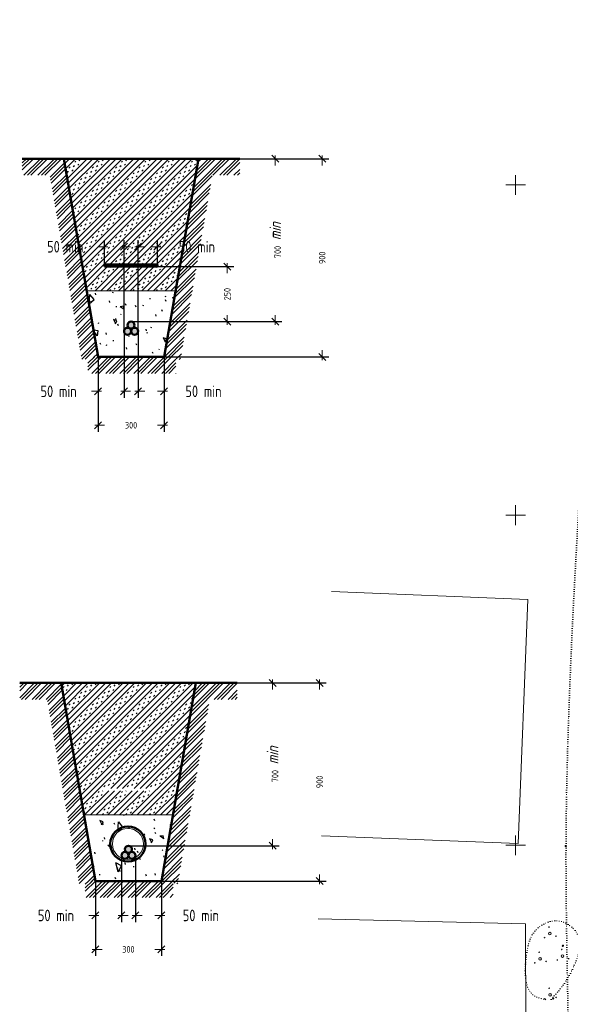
# Model space of a CAD drawing. Header units: millimetres. Extents: x 0 to 1188, y 0 to 841.
# Tile 54 of 76: x 838 to 1004, y 174 to 472. Entities that reach past the tile are written whole.
import ezdxf

# ---------------------------------------------------------------- set-up
doc = ezdxf.new("R2010")
doc.units = ezdxf.units.MM
for name, pattern in [('K5LT32789', [0]), ('K5LT32797', [0]), ('K5LT32802', [0]), ('K5LT32814', [0]), ('K5LT32817', [0.7, 0.2, -0.5]), ('K5LT32827', [0]), ('K5LT_BASIC', [0]), ('K5LT_THIN', [0]), ('K5LT_THIN_INCLUDED_TO_HATCHING', [0])]:
    doc.linetypes.add(name, pattern=pattern)
doc.layers.add('Системный слой', color=7, linetype='Continuous')
doc.styles.add('KDIMTEXTSTYLE', font='GOST_AU.SHX', dxfattribs={"width": 0.96, "oblique": 15, "height": 5})
doc.dimstyles.new('KDIMSTYLE (0.07)', dxfattribs={"dimtxt": 5, "dimasz": 1, "dimexe": 2, "dimexo": 0, "dimgap": 1, "dimtad": 1, "dimlfac": 15, "dimtxsty": 'KDIMTEXTSTYLE', "dimsah": 1, "dimcen": 0, "dimdle": 1, "dimadec": 0, "dimazin": 0, "dimtfac": 0.667, "dimtmove": 0, "dimatfit": 3, "dimfxl": 1, "dimtvp": 1, "dimtolj": 1, "dimtzin": 0, "dimarcsym": 0})
pattern_1 = [(40, (7.66, 6.428), (-20.5692, 24.5134), [2, -30]), (130, (9.193, 7.713), (-24.5134, -20.5692), [2, -30]), (85, (7.66, 6.428), (-20.5688, 24.51297), [2.828, -42.426]), (60, (9.193, 7.713), (-27.7128, 16), [2, -30]), (150, (10.192, 9.445), (-16, -27.7128), [2, -30]), (105, (9.193, 7.713), (-27.7123, 15.9997), [2.828, -42.426]), (80, (16.853, 14.141), (-26.0974, 4.6017), [1.5, -25]), (170, (17.114, 15.618), (-4.6017, -26.0974), [1.5, -25]), (125, (16.853, 14.141), (-26.09695, 4.6016), [2.121, -35.355]), (100, (-18.796, -15.771), (-15.75692, -2.77837), [1, -15]), (190, (-18.97, -14.787), (2.77837, -15.75692), [1, -15]), (145, (-18.796, -15.771), (-15.75733, -2.77844), [1.414, -21.213]), (70, (1.233, 14.088), (-15.03508, 5.47232), [1, -15]), (160, (1.575, 15.028), (-5.47232, -15.03508), [1, -15]), (115, (1.233, 14.088), (-15.03547, 5.47246), [1.414, -21.213]), (85, (0, 0), (-9.35186, 7.84492), [0.3, -10]), (65, (0, 0), (-2.418448, 6.64463), [0.3, -10]), (105, (0, 0), (-6.193075, 7.658056), [0.5, -12]), (110, (0, 0), (-7.94593, 1.36463), [0.5, -7])]
pattern_2 = [(45, (0, 0), (-3.535534, 3.535534), []), (45, (-0.884, 0.884), (-3.535534, 3.535534), []), (45, (-1.768, 1.768), (-3.535534, 3.535534), []), (45, (-2.2097, 2.2097), (-3.535534, 3.535534), [0.5, -2]), (45, (-1.768, 3.5355), (-3.535534, 3.535534), [0.5, -2]), (45, (-3.0936, 3.0936), (-3.535534, 3.535534), [0.5, -2])]

# ---------------------------------------------------------------- blocks, each defined once
blk = doc.blocks.new('U1153')
at = {"layer": 'Системный слой', "color": 7, "linetype": 'K5LT32789', "const_width": 0.18}
for points in [[(997.86, 178.94, 1), (998.16, 178.98, 1)], [(996.51, 175.75, 1), (996.81, 175.79, 1)], [(999.95, 176.18, 1), (1000.25, 176.22, 1)]]:
    blk.add_lwpolyline(points, format="xyb", close=True, dxfattribs=at)
at = {"layer": 'Системный слой', "color": 7, "linetype": 'K5LT32797', "lineweight": 18}
blk.add_circle((998.26, 176.98), 0.4, dxfattribs=at)
blk = doc.blocks.new('U1154')
at = {"layer": 'Системный слой', "color": 7, "linetype": 'K5LT32789', "const_width": 0.18}
for points in [[(994.83, 189.84, 1), (995.13, 189.88, 1)], [(993.48, 186.65, 1), (993.78, 186.69, 1)], [(996.92, 187.08, 1), (997.22, 187.12, 1)]]:
    blk.add_lwpolyline(points, format="xyb", close=True, dxfattribs=at)
at = {"layer": 'Системный слой', "color": 7, "linetype": 'K5LT32797', "lineweight": 18}
blk.add_circle((995.23, 187.88), 0.4, dxfattribs=at)
blk = doc.blocks.new('U1155')
at = {"layer": 'Системный слой', "color": 7, "linetype": 'K5LT32789', "const_width": 0.18}
for points in [[(997.81, 197.48, 1), (998.11, 197.52, 1)], [(996.46, 194.29, 1), (996.76, 194.33, 1)], [(999.9, 194.72, 1), (1000.2, 194.76, 1)]]:
    blk.add_lwpolyline(points, format="xyb", close=True, dxfattribs=at)
at = {"layer": 'Системный слой', "color": 7, "linetype": 'K5LT32797', "lineweight": 18}
blk.add_circle((998.2, 195.52), 0.4, dxfattribs=at)
blk = doc.blocks.new('U1156')
at = {"layer": 'Системный слой', "color": 7, "linetype": 'K5LT32789', "const_width": 0.18}
for points in [[(1001.67, 190.7, 1), (1001.96, 190.73, 1)], [(1003.76, 187.93, 1), (1004.05, 187.97, 1)], [(1000.32, 187.51, 1), (1000.62, 187.54, 1)]]:
    blk.add_lwpolyline(points, format="xyb", close=True, dxfattribs=at)
at = {"layer": 'Системный слой', "color": 7, "linetype": 'K5LT32797', "lineweight": 18}
blk.add_circle((1002.06, 188.73), 0.4, dxfattribs=at)
blk = doc.blocks.new('U1324')
at = {"layer": 'Системный слой', "color": 7, "linetype": 'K5LT_BASIC', "lineweight": 50}
for p, q in [((863.33, 398.19), (879.33, 398.19)), ((863.33, 397.53), (863.33, 398.19)), ((879.33, 397.53), (863.33, 397.53)), ((879.33, 398.19), (879.33, 397.53))]:
    blk.add_line(p, q, dxfattribs=at)
blk = doc.blocks.new('U1334')
at = {"layer": 'Системный слой', "color": 7, "linetype": 'K5LT32802', "lineweight": 9}
for p, q in [((838.38, 426.84), (841.73, 430.19)), ((838.38, 427.91), (840.67, 430.19)), ((838.38, 428.97), (839.61, 430.19)), ((838.85, 425.19), (843.85, 430.19)), ((839.91, 425.19), (844.91, 430.19)), ((840.97, 425.19), (845.97, 430.19)), ((843.09, 425.19), (848.09, 430.19)), ((844.15, 425.19), (849.15, 430.19)), ((845.21, 425.19), (850.21, 430.19)), ((846.8, 424.66), (851.12, 428.98)), ((846.96, 423.75), (851.28, 428.08)), ((847.11, 422.85), (851.44, 427.17)), ((847.43, 421.04), (851.75, 425.37)), ((847.58, 420.14), (851.91, 424.46)), ((847.74, 419.23), (852.07, 423.56)), ((848.06, 417.43), (852.38, 421.75)), ((848.21, 416.52), (852.54, 420.85)), ((848.37, 415.62), (852.69, 419.94)), ((848.68, 413.81), (853.01, 418.14)), ((848.84, 412.91), (853.16, 417.23)), ((849, 412), (853.32, 416.33)), ((849.31, 410.2), (853.63, 414.52)), ((849.47, 409.29), (853.79, 413.62)), ((849.62, 408.39), (853.95, 412.71)), ((849.94, 406.58), (854.26, 410.91)), ((850.09, 405.68), (854.42, 410)), ((850.25, 404.77), (854.58, 409.1)), ((850.57, 402.97), (854.89, 407.29)), ((850.72, 402.06), (855.05, 406.39)), ((850.88, 401.16), (855.2, 405.48)), ((851.19, 399.35), (855.52, 403.68)), ((851.35, 398.45), (855.67, 402.77)), ((851.51, 397.54), (855.83, 401.87)), ((851.82, 395.74), (856.14, 400.06)), ((851.98, 394.83), (856.3, 399.16)), ((852.13, 393.93), (856.46, 398.25)), ((852.45, 392.12), (856.77, 396.45)), ((852.61, 391.22), (856.93, 395.54)), ((852.76, 390.31), (857.09, 394.64)), ((853.08, 388.51), (857.4, 392.83)), ((853.23, 387.6), (857.56, 391.93)), ((853.39, 386.7), (857.71, 391.02)), ((853.7, 384.89), (858.03, 389.22)), ((853.86, 383.99), (858.18, 388.31)), ((854.02, 383.08), (858.34, 387.41)), ((854.33, 381.28), (858.65, 385.6)), ((854.49, 380.37), (858.81, 384.7)), ((854.64, 379.47), (858.97, 383.79)), ((854.96, 377.66), (859.28, 381.99)), ((855.12, 376.76), (859.44, 381.08)), ((855.27, 375.85), (859.6, 380.18)), ((855.59, 374.05), (859.91, 378.37)), ((855.74, 373.14), (860.07, 377.47)), ((855.9, 372.24), (860.22, 376.56)), ((856.21, 370.43), (860.54, 374.76)), ((856.37, 369.53), (860.69, 373.85)), ((857.42, 369.51), (860.85, 372.95)), ((859.98, 369.96), (861.16, 371.14)), ((861.27, 370.18), (861.32, 370.24))]:
    blk.add_line(p, q, dxfattribs=at)
blk = doc.blocks.new('U1335')
at = {"layer": 'Системный слой', "color": 7, "linetype": 'K5LT32802', "lineweight": 9}
for p, q in [((890, 420.13), (900.06, 430.19)), ((890.23, 421.42), (899, 430.19)), ((890.67, 423.98), (896.88, 430.19)), ((890.9, 425.27), (895.82, 430.19)), ((891.12, 426.55), (894.76, 430.19)), ((891.57, 429.12), (892.64, 430.19)), ((896.12, 425.19), (901.12, 430.19)), ((898.25, 425.19), (903.25, 430.19)), ((899.31, 425.19), (904.29, 430.17)), ((900.37, 425.19), (904.29, 429.11)), ((902.49, 425.19), (904.29, 426.99)), ((889.78, 418.85), (895.92, 424.99)), ((903.55, 425.19), (904.29, 425.93)), ((889.11, 415), (895.25, 421.14)), ((889.34, 416.28), (895.48, 422.42)), ((888.89, 413.71), (895.03, 419.86)), ((888, 408.58), (894.14, 414.72)), ((888.22, 409.86), (894.36, 416)), ((888.44, 411.15), (894.59, 417.29)), ((887.55, 406.01), (893.69, 412.15)), ((887.11, 403.44), (893.25, 409.59)), ((887.33, 404.73), (893.47, 410.87)), ((886.44, 399.59), (892.58, 405.74)), ((886.66, 400.88), (892.8, 407.02)), ((886.21, 398.31), (892.36, 404.45)), ((885.55, 394.46), (891.69, 400.6)), ((885.77, 395.74), (891.91, 401.88)), ((884.88, 390.61), (891.02, 396.75)), ((885.32, 393.18), (891.46, 399.32)), ((884.43, 388.04), (890.57, 394.18)), ((884.65, 389.32), (890.79, 395.47)), ((883.98, 385.47), (890.13, 391.62)), ((883.54, 382.91), (889.68, 389.05)), ((883.76, 384.19), (889.9, 390.33)), ((882.87, 379.06), (889.01, 385.2)), ((883.09, 380.34), (889.23, 386.48)), ((882.65, 377.77), (888.79, 383.91)), ((881.75, 372.64), (887.9, 378.78)), ((881.98, 373.92), (888.12, 380.06)), ((882.2, 375.2), (888.34, 381.35)), ((881.42, 370.18), (887.45, 376.21)), ((882.32, 370.02), (887.23, 374.93)), ((883.22, 369.86), (887, 373.64)), ((885.03, 369.55), (886.56, 371.08)), ((885.93, 369.39), (886.34, 369.79))]:
    blk.add_line(p, q, dxfattribs=at)
blk = doc.blocks.new('U1336')
at = {"layer": 'Системный слой', "color": 7, "linetype": 'K5LT32802', "lineweight": 9}
for p, q in [((858.26, 366.12), (862.34, 370.19)), ((858.26, 367.18), (861.28, 370.19)), ((858.26, 368.24), (860.22, 370.19)), ((859.46, 365.19), (864.46, 370.19)), ((860.52, 365.19), (865.52, 370.19)), ((861.58, 365.19), (866.58, 370.19)), ((863.7, 365.19), (868.7, 370.19)), ((864.76, 365.19), (869.76, 370.19)), ((865.82, 365.19), (870.82, 370.19)), ((867.94, 365.19), (872.94, 370.19)), ((869.01, 365.19), (874.01, 370.19)), ((870.07, 365.19), (875.07, 370.19)), ((872.19, 365.19), (877.19, 370.19)), ((873.25, 365.19), (878.25, 370.19)), ((874.31, 365.19), (879.31, 370.19)), ((876.43, 365.19), (881.43, 370.19)), ((877.49, 365.19), (882.49, 370.19)), ((878.55, 365.19), (883.55, 370.19)), ((880.67, 365.19), (884.93, 369.45)), ((881.73, 365.19), (884.93, 368.39)), ((882.79, 365.19), (884.93, 367.33)), ((884.92, 365.19), (884.93, 365.21))]:
    blk.add_line(p, q, dxfattribs=at)
blk = doc.blocks.new('KDIMARROW_03')
at = {"layer": 'Системный слой', "color": 0, "linetype": 'K5LT_THIN', "lineweight": 18}
for p, q in [((-1.06, -1.06), (1.06, 1.06)), ((0, 0), (-1, 0)), ((0, 0), (2, 0))]:
    blk.add_line(p, q, dxfattribs=at)
blk = doc.blocks.new('U1348')
at = {"layer": 'Системный слой', "color": 7, "linetype": 'K5LT32802', "lineweight": 9}
for p, q in [((837.59, 269.07), (839.96, 271.45)), ((837.59, 270.13), (838.9, 271.45)), ((837.59, 266.95), (842.08, 271.45)), ((837.59, 271.19), (837.84, 271.45)), ((838.14, 266.45), (843.14, 271.45)), ((839.2, 266.45), (844.2, 271.45)), ((841.32, 266.45), (846.32, 271.45)), ((842.38, 266.45), (847.38, 271.45)), ((843.45, 266.45), (848.45, 271.45)), ((845.57, 266.45), (850.19, 271.07)), ((846.02, 265.84), (850.34, 270.16)), ((846.18, 264.93), (850.5, 269.26)), ((846.49, 263.13), (850.81, 267.45)), ((846.65, 262.22), (850.97, 266.55)), ((846.8, 261.32), (851.13, 265.64)), ((847.12, 259.51), (851.44, 263.84)), ((847.27, 258.61), (851.6, 262.93)), ((847.43, 257.7), (851.75, 262.03)), ((847.74, 255.9), (852.07, 260.22)), ((847.9, 254.99), (852.23, 259.32)), ((848.06, 254.09), (852.38, 258.41)), ((848.37, 252.28), (852.7, 256.61)), ((848.53, 251.38), (852.85, 255.7)), ((848.69, 250.47), (853.01, 254.8)), ((849, 248.67), (853.32, 252.99)), ((849.16, 247.76), (853.48, 252.09)), ((849.31, 246.86), (853.64, 251.18)), ((849.63, 245.05), (853.95, 249.37)), ((849.78, 244.15), (854.11, 248.47)), ((849.94, 243.24), (854.26, 247.57)), ((850.25, 241.44), (854.58, 245.76)), ((850.41, 240.53), (854.74, 244.86)), ((850.57, 239.63), (854.89, 243.95)), ((850.88, 237.82), (855.21, 242.14)), ((851.04, 236.92), (855.36, 241.24)), ((851.2, 236.01), (855.52, 240.34)), ((851.51, 234.21), (855.83, 238.53)), ((851.67, 233.3), (855.99, 237.63)), ((851.82, 232.4), (856.15, 236.72)), ((852.14, 230.59), (856.46, 234.91)), ((852.29, 229.69), (856.62, 234.01)), ((852.45, 228.78), (856.77, 233.11)), ((852.76, 226.98), (857.09, 231.3)), ((852.92, 226.07), (857.25, 230.4)), ((853.08, 225.17), (857.4, 229.49)), ((853.39, 223.36), (857.72, 227.68)), ((853.55, 222.46), (857.87, 226.78)), ((853.71, 221.55), (858.03, 225.88)), ((854.02, 219.74), (858.34, 224.07)), ((854.18, 218.84), (858.5, 223.17)), ((854.33, 217.94), (858.66, 222.26)), ((854.65, 216.13), (858.97, 220.45)), ((854.8, 215.23), (859.13, 219.55)), ((854.96, 214.32), (859.29, 218.65)), ((855.27, 212.51), (859.6, 216.84)), ((855.43, 211.61), (859.76, 215.94)), ((855.59, 210.71), (859.91, 215.03)), ((858.01, 211.01), (860.23, 213.22)), ((859.29, 211.23), (860.38, 212.32))]:
    blk.add_line(p, q, dxfattribs=at)
blk = doc.blocks.new('U1349')
at = {"layer": 'Системный слой', "color": 7, "linetype": 'K5LT32802', "lineweight": 9}
for p, q in [((889.19, 261.28), (899.36, 271.45)), ((889.41, 262.56), (898.3, 271.45)), ((889.64, 263.85), (897.24, 271.45)), ((890.08, 266.42), (895.11, 271.45)), ((890.31, 267.7), (894.05, 271.45)), ((890.53, 268.98), (892.99, 271.45)), ((896.48, 266.45), (901.48, 271.45)), ((897.54, 266.45), (902.54, 271.45)), ((898.6, 266.45), (903.49, 271.34)), ((900.72, 266.45), (903.49, 269.22)), ((901.78, 266.45), (903.49, 268.16)), ((902.84, 266.45), (903.49, 267.09)), ((888.52, 257.43), (894.66, 263.57)), ((888.75, 258.71), (894.89, 264.86)), ((887.85, 253.58), (894, 259.72)), ((888.3, 256.15), (894.44, 262.29)), ((887.41, 251.01), (893.55, 257.15)), ((887.63, 252.3), (893.77, 258.44)), ((886.96, 248.44), (893.1, 254.59)), ((886.52, 245.88), (892.66, 252.02)), ((886.74, 247.16), (892.88, 253.3)), ((885.85, 242.03), (891.99, 248.17)), ((886.07, 243.31), (892.21, 249.45)), ((885.62, 240.74), (891.77, 246.88)), ((884.73, 235.61), (890.87, 241.75)), ((884.96, 236.89), (891.1, 243.03)), ((885.18, 238.18), (891.32, 244.32)), ((884.29, 233.04), (890.43, 239.18)), ((883.84, 230.47), (889.98, 236.62)), ((884.06, 231.76), (890.21, 237.9)), ((883.17, 226.62), (889.31, 232.76)), ((883.39, 227.91), (889.54, 234.05)), ((882.95, 225.34), (889.09, 231.48)), ((882.28, 221.49), (888.42, 227.63)), ((882.5, 222.77), (888.64, 228.91)), ((881.61, 217.64), (887.75, 223.78)), ((882.06, 220.2), (888.2, 226.35)), ((881.16, 215.07), (887.31, 221.21)), ((881.39, 216.35), (887.53, 222.5)), ((880.72, 212.5), (886.86, 218.64)), ((880.69, 211.42), (886.64, 217.36)), ((881.6, 211.26), (886.41, 216.08)), ((883.41, 210.95), (885.97, 213.51)), ((884.31, 210.79), (885.75, 212.23)), ((885.21, 210.63), (885.52, 210.94))]:
    blk.add_line(p, q, dxfattribs=at)
blk = doc.blocks.new('U1350')
at = {"layer": 'Системный слой', "color": 7, "linetype": 'K5LT32802', "lineweight": 9}
for p, q in [((857.47, 208.34), (860.57, 211.45)), ((857.47, 209.4), (859.51, 211.45)), ((857.47, 210.47), (858.45, 211.45)), ((857.69, 206.45), (862.69, 211.45)), ((858.75, 206.45), (863.75, 211.45)), ((859.81, 206.45), (864.81, 211.45)), ((861.93, 206.45), (866.93, 211.45)), ((862.99, 206.45), (867.99, 211.45)), ((864.06, 206.45), (869.06, 211.45)), ((866.18, 206.45), (871.18, 211.45)), ((867.24, 206.45), (872.24, 211.45)), ((868.3, 206.45), (873.3, 211.45)), ((870.42, 206.45), (875.42, 211.45)), ((871.48, 206.45), (876.48, 211.45)), ((872.54, 206.45), (877.54, 211.45)), ((874.66, 206.45), (879.66, 211.45)), ((875.72, 206.45), (880.72, 211.45)), ((876.78, 206.45), (881.78, 211.45)), ((878.9, 206.45), (883.9, 211.45)), ((879.97, 206.45), (884.13, 210.62)), ((881.03, 206.45), (884.13, 209.56)), ((883.15, 206.45), (884.13, 207.43))]:
    blk.add_line(p, q, dxfattribs=at)
blk = doc.blocks.new('U1354')
at = {"layer": 'Системный слой', "true_color": 0x666666}
h = blk.add_hatch(color=251, dxfattribs=at)
h.paths.add_polyline_path([(871.33, 377.96), (871.28, 378.29), (871.12, 378.59), (870.88, 378.82), (870.58, 378.98), (870.25, 379.02), (869.92, 378.97), (869.62, 378.81), (869.39, 378.57), (869.24, 378.27), (869.2, 377.93), (869.26, 377.6), (869.42, 377.31), (869.66, 377.08), (869.97, 376.93), (870.3, 376.89), (870.63, 376.96), (870.92, 377.12), (871.15, 377.37), (871.29, 377.67)])
h.paths.add_polyline_path([(872.4, 379.81), (872.34, 380.14), (872.19, 380.44), (871.95, 380.68), (871.65, 380.83), (871.32, 380.87), (870.99, 380.82), (870.69, 380.66), (870.45, 380.42), (870.31, 380.12), (870.26, 379.78), (870.32, 379.45), (870.49, 379.16), (870.73, 378.93), (871.03, 378.78), (871.37, 378.74), (871.7, 378.81), (871.99, 378.97), (872.22, 379.22), (872.36, 379.52)])
h.paths.add_polyline_path([(873.46, 377.96), (873.41, 378.29), (873.26, 378.59), (873.02, 378.82), (872.72, 378.98), (872.38, 379.02), (872.05, 378.97), (871.75, 378.81), (871.52, 378.57), (871.37, 378.27), (871.33, 377.93), (871.39, 377.6), (871.55, 377.31), (871.8, 377.08), (872.1, 376.93), (872.43, 376.89), (872.76, 376.96), (873.06, 377.12), (873.29, 377.37), (873.42, 377.67)])
at = {"layer": 'Системный слой', "color": 7, "linetype": 'K5LT_BASIC', "lineweight": 50}
for centre in [(870.26, 377.96), (871.33, 379.81), (872.4, 377.96)]:
    blk.add_circle(centre, 1.07, dxfattribs=at)
blk = doc.blocks.new('U1359')
at = {"layer": 'Системный слой', "true_color": 0x666666}
h = blk.add_hatch(color=251, dxfattribs=at)
h.paths.add_polyline_path([(870.53, 219.21), (870.48, 219.54), (870.33, 219.84), (870.09, 220.08), (869.79, 220.23), (869.46, 220.28), (869.12, 220.22), (868.83, 220.06), (868.59, 219.82), (868.45, 219.52), (868.4, 219.19), (868.46, 218.86), (868.62, 218.56), (868.87, 218.33), (869.17, 218.19), (869.51, 218.15), (869.84, 218.21), (870.13, 218.38), (870.36, 218.62), (870.5, 218.93)])
h.paths.add_polyline_path([(871.6, 221.06), (871.55, 221.39), (871.39, 221.69), (871.16, 221.93), (870.85, 222.08), (870.52, 222.13), (870.19, 222.07), (869.89, 221.91), (869.66, 221.67), (869.51, 221.37), (869.47, 221.04), (869.53, 220.71), (869.69, 220.41), (869.94, 220.18), (870.24, 220.04), (870.57, 220), (870.9, 220.06), (871.2, 220.23), (871.42, 220.47), (871.56, 220.78)])
h.paths.add_polyline_path([(872.67, 219.21), (872.62, 219.54), (872.46, 219.84), (872.22, 220.08), (871.92, 220.23), (871.59, 220.28), (871.26, 220.22), (870.96, 220.06), (870.73, 219.82), (870.58, 219.52), (870.54, 219.19), (870.6, 218.86), (870.76, 218.56), (871, 218.33), (871.31, 218.19), (871.64, 218.15), (871.97, 218.21), (872.26, 218.38), (872.49, 218.62), (872.63, 218.93)])
at = {"layer": 'Системный слой', "color": 7, "linetype": 'K5LT_BASIC', "lineweight": 50}
for centre in [(870.53, 221.06), (869.47, 219.21), (871.6, 219.21)]:
    blk.add_circle(centre, 1.07, dxfattribs=at)
blk = doc.blocks.new('U1360')
at = {"layer": 'Системный слой', "color": 7, "linetype": 'K5LT_BASIC', "lineweight": 50}
blk.add_circle((870.37, 222.67), 5.33, dxfattribs=at)
at = {"layer": 'Системный слой', "color": 7, "linetype": 'K5LT_THIN_INCLUDED_TO_HATCHING', "lineweight": 18}
blk.add_circle((870.37, 222.67), 4.7, dxfattribs=at)

msp = doc.modelspace()

# ---------------------------------------------------------------- hatches: boundary and pattern name
at = {"layer": 'Системный слой'}
h = msp.add_hatch(dxfattribs=at)
h.set_pattern_fill('Насыпной грунт', angle=45, style=0, pattern_type=0)
h.set_pattern_definition(pattern_2)
h.paths.add_polyline_path([(857.857872, 390.191809), (884.8038, 390.191809), (891.752249, 430.191809), (850.914468, 430.191809)])
h.paths.add_polyline_path([(879.329575, 397.527943), (863.329575, 397.527943), (863.329575, 398.19461), (879.329575, 398.19461)])
h = msp.add_hatch(dxfattribs=at)
h.set_pattern_fill('Неметалл', angle=45, style=0, pattern_type=0)
h.set_pattern_definition([(45, (0, 0), (-0.7071068, 0.7071068), []), (135, (0, 0), (-0.7071068, -0.7071068), [])])
h.paths.add_polyline_path([(863.329575, 398.19461), (879.329575, 398.19461), (879.329575, 397.527943), (863.329575, 397.527943)])
h = msp.add_hatch(dxfattribs=at)
h.set_pattern_fill('Песок', angle=40, style=0, pattern_type=0)
h.set_pattern_definition(pattern_1)
h.paths.add_polyline_path([(857.857872, 390.191809), (861.329575, 370.191809), (881.329575, 370.191809), (884.8038, 390.191809)])
h.paths.add_polyline_path([(871.196241, 379.807604), (871.143241, 379.475554), (870.989508, 379.1765), (870.750319, 378.940163), (870.449444, 378.790028), (870.116781, 378.741014), (869.78539, 378.797993), (869.488202, 378.955302), (869.254751, 379.197308), (869.108235, 379.499963), (869.063215, 379.833189), (869.124164, 380.163873), (869.285026, 380.459153), (869.529815, 380.689685), (869.834205, 380.83256), (870.167948, 380.87358), (870.497877, 380.808669), (870.791206, 380.644277), (871.018785, 380.396741), (871.158, 380.090659)])
h.paths.add_polyline_path([(870.129575, 377.957435), (870.182575, 378.289485), (870.336308, 378.588538), (870.575497, 378.824876), (870.876372, 378.975011), (871.209035, 379.024025), (871.540426, 378.967046), (871.837614, 378.809737), (872.071065, 378.56773), (872.217581, 378.265076), (872.262908, 377.957435), (872.209908, 377.625384), (872.056175, 377.326331), (871.816986, 377.089993), (871.51611, 376.939858), (871.183448, 376.890845), (870.852057, 376.947823), (870.554869, 377.105132), (870.321418, 377.347139), (870.174902, 377.649793)])
h.paths.add_polyline_path([(870.129575, 377.957435), (870.076575, 377.625384), (869.922842, 377.326331), (869.683653, 377.089993), (869.382777, 376.939858), (869.050115, 376.890845), (868.718723, 376.947823), (868.421536, 377.105132), (868.188084, 377.347139), (868.041568, 377.649793), (867.996548, 377.98302), (868.057498, 378.313704), (868.21836, 378.608983), (868.463149, 378.839515), (868.767539, 378.982391), (869.101281, 379.023411), (869.43121, 378.9585), (869.724539, 378.794108), (869.952119, 378.546571), (870.091333, 378.240489)])
h.paths.add_polyline_path([(875.729575, 378.564825), (875.676446, 378.138967), (875.520319, 377.739214), (875.270762, 377.390073), (874.943075, 377.112947), (874.557346, 376.924823), (874.13722, 376.837234), (873.708452, 376.85555), (873.297325, 376.978647), (872.929044, 377.198979), (872.626183, 377.503041), (872.40731, 377.872191), (872.285841, 378.283802), (872.269222, 378.712639), (872.358473, 379.132415), (872.548122, 379.517397), (872.826543, 379.843985), (873.176669, 380.092158), (873.577036, 380.246702), (874.003101, 380.298144), (874.428746, 380.243331), (874.827877, 380.085623), (875.176027, 379.834687), (875.451855, 379.505906), (875.638451, 379.119435), (875.724376, 378.698965)])
h = msp.add_hatch(dxfattribs=at)
h.set_pattern_fill('Насыпной грунт', angle=45, style=0, pattern_type=0)
h.set_pattern_definition(pattern_2)
h.paths.add_polyline_path([(857.063278, 231.446068), (884.009205, 231.446068), (890.957655, 271.446068), (850.119873, 271.446068)])
h.paths.add_polyline_path([(878.53498, 238.782202), (862.53498, 238.782202), (862.53498, 239.448869), (878.53498, 239.448869)])
h = msp.add_hatch(dxfattribs=at)
h.set_pattern_fill('Песок', angle=40, style=0, pattern_type=0)
h.set_pattern_definition(pattern_1)
h.paths.add_polyline_path([(857.063278, 231.446068), (860.53498, 211.446068), (880.53498, 211.446068), (884.009205, 231.446068)])
h.paths.add_polyline_path([(870.401647, 221.061863), (870.348647, 220.729813), (870.194914, 220.430759), (869.955725, 220.194422), (869.654849, 220.044287), (869.322187, 219.995273), (868.990796, 220.052252), (868.693608, 220.209561), (868.460156, 220.451567), (868.313641, 220.754222), (868.26862, 221.087448), (868.32957, 221.418132), (868.490432, 221.713412), (868.735221, 221.943944), (869.039611, 222.086819), (869.373353, 222.127839), (869.703282, 222.062928), (869.996611, 221.898536), (870.224191, 221.651), (870.363405, 221.344918)])
h.paths.add_polyline_path([(869.33498, 219.211694), (869.38798, 219.543744), (869.541713, 219.842797), (869.780902, 220.079135), (870.081778, 220.22927), (870.41444, 220.278283), (870.745831, 220.221305), (871.043019, 220.063996), (871.276471, 219.821989), (871.422986, 219.519335), (871.468314, 219.211694), (871.415314, 218.879643), (871.26158, 218.58059), (871.022391, 218.344252), (870.721516, 218.194117), (870.388853, 218.145104), (870.057462, 218.202082), (869.760274, 218.359391), (869.526823, 218.601398), (869.380307, 218.904052)])
h.paths.add_polyline_path([(869.33498, 219.211694), (869.28198, 218.879643), (869.128247, 218.58059), (868.889058, 218.344252), (868.588183, 218.194117), (868.25552, 218.145104), (867.924129, 218.202082), (867.626941, 218.359391), (867.39349, 218.601398), (867.246974, 218.904052), (867.201954, 219.237279), (867.262903, 219.567963), (867.423765, 219.863242), (867.668554, 220.093774), (867.972944, 220.236649), (868.306687, 220.27767), (868.636616, 220.212759), (868.929945, 220.048367), (869.157524, 219.80083), (869.296738, 219.494748)])
h.paths.add_polyline_path([(874.93498, 219.819084), (874.881852, 219.393226), (874.725724, 218.993473), (874.476168, 218.644332), (874.148481, 218.367206), (873.762752, 218.179082), (873.342625, 218.091493), (872.913857, 218.109809), (872.502731, 218.232906), (872.134449, 218.453238), (871.831589, 218.7573), (871.612715, 219.12645), (871.491246, 219.538061), (871.474628, 219.966898), (871.563878, 220.386674), (871.753527, 220.771656), (872.031949, 221.098244), (872.382074, 221.346416), (872.782442, 221.500961), (873.208507, 221.552403), (873.634151, 221.49759), (874.033282, 221.339882), (874.381433, 221.088946), (874.657261, 220.760165), (874.843856, 220.373694), (874.929782, 219.953224)])
h.paths.add_polyline_path([(875.07008, 222.671362), (875.016822, 223.376901), (874.858256, 224.066451), (874.597975, 224.724384), (874.241878, 225.33579), (873.798035, 225.886813), (873.276505, 226.364964), (872.689107, 226.759407), (872.049153, 227.061204), (871.371147, 227.263515), (870.670453, 227.361754), (869.962953, 227.353696), (869.264679, 227.239522), (868.591456, 227.021821), (867.958542, 226.705527), (867.380281, 226.297806), (866.869776, 225.807901), (866.438599, 225.246912), (866.09652, 224.627554), (865.851292, 223.963863), (865.708473, 223.270881), (865.671299, 222.564311), (865.740613, 221.860168), (865.914844, 221.174408), (866.190043, 220.522574), (866.559973, 219.919438), (867.016252, 219.378668), (867.548537, 218.912519), (868.144767, 218.531557), (868.791429, 218.244415), (869.473867, 218.0576), (870.176617, 217.975345), (870.88375, 217.999516), (871.579243, 218.129564), (871.638125, 218.145651), (871.304456, 218.187264), (871.00032, 218.33068), (870.755942, 218.561647), (870.595605, 218.857212), (870.535243, 219.188004), (870.53498, 219.211694), (870.48198, 218.879643), (870.328247, 218.58059), (870.089058, 218.344252), (869.788183, 218.194117), (869.45552, 218.145104), (869.124129, 218.202082), (868.826941, 218.359391), (868.59349, 218.601398), (868.446974, 218.904052), (868.401954, 219.237279), (868.462903, 219.567963), (868.623765, 219.863242), (868.868554, 220.093774), (869.172944, 220.236649), (869.506687, 220.27767), (869.836616, 220.212759), (870.129945, 220.048367), (870.357524, 219.80083), (870.496738, 219.494748), (870.53498, 219.211694), (870.58798, 219.543744), (870.741713, 219.842797), (870.980902, 220.079135), (871.281778, 220.22927), (871.61444, 220.278283), (871.945831, 220.221305), (872.243019, 220.063996), (872.476471, 219.821989), (872.622986, 219.519335), (872.668314, 219.211694), (872.615314, 218.879643), (872.46158, 218.58059), (872.246989, 218.362393), (872.872561, 218.692972), (873.441419, 219.113712), (873.940673, 219.615079), (874.359006, 220.185709), (874.686939, 220.812672), (874.91704, 221.481758), (875.044093, 222.177803)])
h.paths.add_polyline_path([(871.601647, 221.061863), (871.548647, 220.729813), (871.394914, 220.430759), (871.155725, 220.194422), (870.854849, 220.044287), (870.522187, 219.995273), (870.190796, 220.052252), (869.893608, 220.209561), (869.660156, 220.451567), (869.513641, 220.754222), (869.46862, 221.087448), (869.52957, 221.418132), (869.690432, 221.713412), (869.935221, 221.943944), (870.239611, 222.086819), (870.573353, 222.127839), (870.903282, 222.062928), (871.196611, 221.898536), (871.424191, 221.651), (871.563405, 221.344918)])

# ---------------------------------------------------------------- linework, layer by layer
at = {"layer": 'Системный слой', "color": 7, "linetype": 'K5LT_BASIC', "lineweight": 50}
for p, q in [((850.914468, 430.191809), (838.381135, 430.191809)), ((861.329575, 370.191809), (850.914468, 430.191809)), ((850.914468, 430.191809), (891.752249, 430.191809)), ((881.329575, 370.191809), (891.752249, 430.191809)), ((891.752249, 430.191809), (904.285583, 430.191809)), ((861.329575, 370.191809), (881.329575, 370.191809)), ((850.119873, 271.446068), (837.58654, 271.446068)), ((860.53498, 211.446068), (850.119873, 271.446068)), ((850.119873, 271.446068), (890.957655, 271.446068)), ((880.53498, 211.446068), (890.957655, 271.446068)), ((890.957655, 271.446068), (903.490988, 271.446068)), ((860.53498, 211.446068), (880.53498, 211.446068))]:
    msp.add_line(p, q, dxfattribs=at)
at = {"layer": 'Системный слой', "color": 3, "linetype": 'K5LT32814', "lineweight": 18, "true_color": 0x00ff00}
for p, q in [((987.820175, 425.262561), (987.820722, 419.262561)), ((990.820449, 422.262834), (984.820449, 422.262287)), ((987.829285, 325.262561), (987.829831, 319.262561)), ((987.829285, 325.262561), (987.829831, 319.262561)), ((990.829558, 322.262834), (984.829558, 322.262288)), ((990.829558, 322.262834), (984.829558, 322.262288)), ((987.838394, 225.262561), (987.838941, 219.262561)), ((990.838668, 222.262835), (984.838668, 222.262288))]:
    msp.add_line(p, q, dxfattribs=at)
at = {"layer": 'Системный слой', "color": 7, "linetype": 'K5LT_THIN_INCLUDED_TO_HATCHING', "lineweight": 18}
for p, q in [((857.857872, 390.191809), (884.8038, 390.191809)), ((857.063278, 231.446068), (884.009205, 231.446068))]:
    msp.add_line(p, q, dxfattribs=at)
at = {"layer": 'Системный слой', "color": 5, "linetype": 'K5LT32827', "lineweight": 18, "true_color": 0x0000ff}
for p, q in [((932.056837, 299.163373), (991.510115, 296.735033)), ((991.510115, 296.735033), (988.574648, 222.784056)), ((988.574648, 222.784056), (929.069034, 225.132249)), ((928.053305, 199.964743), (990.803801, 198.432783)), ((990.803801, 198.432783), (991.166223, 120.337903))]:
    msp.add_line(p, q, dxfattribs=at)
at = {"layer": 'Системный слой', "color": 7, "linetype": 'K5LT32797', "lineweight": 18}
for centre in [(1002.995926, 222.027862), (1002.151219, 191.857695), (999.200116, 175.902144)]:
    msp.add_circle(centre, 0.2, dxfattribs=at)
at = {"layer": 'Системный слой', "color": 7, "linetype": 'K5LT32817', "lineweight": 18}
for points, knots in [([(1004.577214, 111.54082), (1004.422071, 135.348636), (1003.661881, 172.204392), (1002.826399, 222.780455), (1004.970026, 309.022672), (1012.729683, 403.987311), (1020.507579, 518.907176), (1019.802475, 608.190732), (1023.344869, 676.711193), (1028.54692, 709.76879), (1028.543922, 709.783122), (1028.520561, 709.785049), (1021.044623, 710.726784), (991.804359, 716.291971), (947.327163, 718.78986), (910.205871, 720.266429), (894.270418, 720.900292)], [201.8171583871, 201.8171583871, 201.8171583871, 201.8171583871, 237.5349934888, 257.1020552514, 277.6865561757, 366.8982137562, 400.0430460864, 450.2726669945, 501.3225446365, 501.3263625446, 501.3333764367, 501.3409369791, 501.3573279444, 513.1048638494, 544.8630909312, 568.7508298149, 568.7508298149, 568.7508298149, 568.7508298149]), ([(998.596566, 175.598982), (1000.090704, 177.25565), (1003.212458, 180.716983), (1006.063659, 186.751883), (1008.640605, 193.862944), (1004.068967, 198.815654), (998.160603, 199.899622), (992.284444, 196.232565), (991.069576, 188.884474), (990.36718, 182.729494), (991.826222, 177.442708), (994.874044, 175.952899), (996.295545, 175.643966), (997.02146, 175.486203)], [0, 0, 0, 0, 3.3153786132, 6.9269331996, 10.1521547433, 13.7637093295, 15.1548810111, 19.039467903, 22.3988569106, 25.8882274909, 28.6045394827, 29.6751159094, 30.7923705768, 30.7923705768, 30.7923705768, 30.7923705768])]:
    msp.add_open_spline(points, degree=3, knots=knots, dxfattribs=at)

# ---------------------------------------------------------------- block references
at = {"layer": 'Системный слой'}
for name in ['U1334', 'U1335', 'U1324', 'U1354', 'U1336', 'U1348', 'U1349', 'U1360', 'U1359', 'U1350', 'U1155', 'U1156', 'U1154', 'U1153']:
    msp.add_blockref(name, (0, 0), dxfattribs=at)

# ---------------------------------------------------------------- dimensions: what is measured, and where the dimension line sits
at = {"layer": 'Системный слой', "color": 7}
for base, p1, p2, location, text in [((914.9969, 380.861277), (891.752249, 430.191809), (871.329575, 380.861277), (914.9969, 405.526543), '\\H2.0;\\W0.965;\\Q0;\\H2.0;\\W0.965;\\Q0;\\Q0;700\\H2.0;\\W0.965;\\Q0;\\Q15;\\H3.50; min'), ((929.239483, 370.191809), (891.752249, 430.191809), (881.329575, 370.191809), (929.239483, 400.191809), '\\H2.0;\\W0.965;\\Q0;\\H2.0;\\W0.965;\\Q0;\\Q0;900'), ((914.202306, 222.115536), (890.957655, 271.446068), (870.53498, 222.115536), (914.202306, 246.780802), '\\H2.0;\\W0.965;\\Q0;\\H2.0;\\W0.965;\\Q0;\\Q0;700\\H2.0;\\W0.965;\\Q0;\\Q15;\\H3.50; min'), ((928.444889, 211.446068), (890.957655, 271.446068), (880.53498, 211.446068), (928.444889, 241.446068), '\\H2.0;\\W0.965;\\Q0;\\H2.0;\\W0.965;\\Q0;\\Q0;900')]:
    msp.add_linear_dim(base=base, p1=p1, p2=p2, angle=90, location=location, text=text, dimstyle='KDIMSTYLE (0.07)', override={"dimexo": 0, "dimblk1": 'KDIMARROW_03', "dimblk2": 'KDIMARROW_03', "dimse1": 0, "dimse2": 0, "dimclrt": 7, "dimtolj": 1}, dxfattribs=at).render()
for base, p1, p2, location, text in [((869.196241, 403.539173), (863.329575, 398.19461), (869.196241, 377.957435), (851.384262, 403.539173), '\\H2.0;\\W0.965;\\Q0;\\H2.0;\\W0.965;\\Q0;\\Q0;\\H3.50;50\\H2.0;\\W0.965;\\Q0;\\Q0;\\H3.50; min'), ((873.462908, 403.539173), (879.329575, 397.527943), (873.462908, 377.957435), (891.274887, 403.539173), '\\H2.0;\\W0.965;\\Q0;\\H2.0;\\W0.965;\\Q0;\\Q0;\\H3.50;50\\H2.0;\\W0.965;\\Q0;\\Q0;\\H3.50; min'), ((869.196241, 359.764887), (861.329575, 370.191809), (869.196241, 377.957435), (849.384262, 359.764887), '\\H2.0;\\W0.965;\\Q0;\\H2.0;\\W0.965;\\Q0;\\Q0;\\H3.50;50 min'), ((873.462908, 359.764887), (881.329575, 370.191809), (873.462908, 377.957435), (893.274887, 359.764887), '\\H2.0;\\W0.965;\\Q0;\\H2.0;\\W0.965;\\Q0;\\Q0;\\H3.50;50 min'), ((868.401647, 201.019146), (860.53498, 211.446068), (868.401647, 219.211694), (848.589668, 201.019146), '\\H2.0;\\W0.965;\\Q0;\\H2.0;\\W0.965;\\Q0;\\Q0;\\H3.50;50 min'), ((872.668314, 201.019146), (880.53498, 211.446068), (872.668314, 219.211694), (892.480293, 201.019146), '\\H2.0;\\W0.965;\\Q0;\\H2.0;\\W0.965;\\Q0;\\Q0;\\H3.50;50 min')]:
    msp.add_linear_dim(base=base, p1=p1, p2=p2, location=location, text=text, dimstyle='KDIMSTYLE (0.07)', override={"dimexo": 0, "dimblk1": 'KDIMARROW_03', "dimblk2": 'KDIMARROW_03', "dimse1": 0, "dimse2": 0, "dimclrt": 7, "dimtolj": 1}, dxfattribs=at).render()
msp.add_linear_dim(base=(900.483049, 380.861277), p1=(879.329575, 397.527943), p2=(872.09854, 380.861277), angle=90, location=(900.483049, 389.19461), dimstyle='KDIMSTYLE (0.07)', override={"dimexo": 0, "dimpost": '\\H2.0;\\W0.965;\\Q0;<>', "dimblk1": 'KDIMARROW_03', "dimblk2": 'KDIMARROW_03', "dimse1": 0, "dimse2": 0, "dimclrt": 7, "dimtolj": 1}, dxfattribs=at).render()
for base, p1, p2, location in [((861.329575, 349.491594), (881.329575, 370.191809), (861.329575, 359.764887), (871.329575, 349.491594)), ((860.53498, 190.745853), (880.53498, 211.446068), (860.53498, 201.019146), (870.53498, 190.745853))]:
    msp.add_linear_dim(base=base, p1=p1, p2=p2, location=location, dimstyle='KDIMSTYLE (0.07)', override={"dimexo": 0, "dimpost": '\\H2.0;\\W0.965;\\Q0;<>', "dimblk1": 'KDIMARROW_03', "dimblk2": 'KDIMARROW_03', "dimse1": 0, "dimse2": 0, "dimclrt": 7, "dimtolj": 1}, dxfattribs=at).render()

doc.saveas('drawing.dxf')
